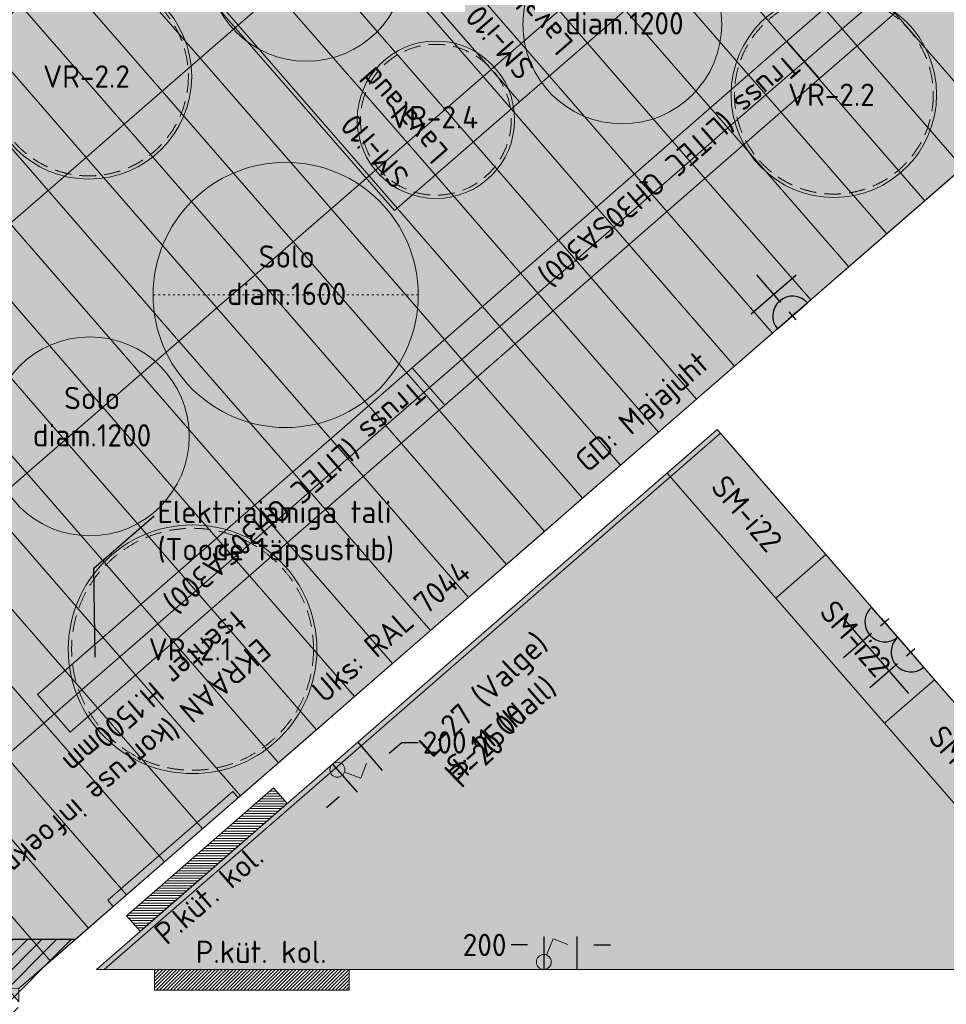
# Model space of a CAD drawing. Header units: millimetres. Extents: x 102382 to 164490, y 45733 to 103316.
# Tile 64 of 183: x 132884 to 138477, y 67309 to 73250. Entities that reach past the tile are written whole.
import ezdxf
from ezdxf import colors
from ezdxf.entities.mleader import LeaderData, LeaderLine
from ezdxf.math import Vec2, Vec3

# ---------------------------------------------------------------- set-up
doc = ezdxf.new("R2010")
doc.units = ezdxf.units.MM
doc.linetypes.add('ACAD_ISO03W100', pattern=[30, 12, -18])
doc.linetypes.add('Hidden 100.00_ 50.00', pattern=[150, 100, -50])
doc.layers.get('0').update_dxf_attribs({"true_color": 0x000000})
for name, color, linetype, true_color in [('_SA-ELEKTER_pistikupesad', 7, 'Continuous', 0x9900cc), ('_SA-KUJA', 1, 'Continuous', 0xff0000), ('_SA-KUJA_hatch', 7, 'Continuous', 0xffd9d9)]:
    doc.layers.add(name, color=color, linetype=linetype, true_color=true_color)
for name, color, linetype, lineweight, true_color in [('_SA-LAGI', 7, 'Continuous', 9, 0x5b5b5b), ('_SA-LAGI_eriosade seadmed', 7, 'Continuous', 5, 0x9900cc), ('_SA-LAGI_hatch', 7, 'Continuous', 5, 0x787878), ('_SA-LAGI_tekst', 7, 'Continuous', 0, 0x7f4f3f), ('_SA-PORAND', 7, 'Continuous', 9, 0x5b5b5b), ('_SA-PORAND_hatch', 254, 'Continuous', 9, 0xbebebe), ('_SA-PORAND_tekst', 7, 'Continuous', 9, 0x5b5b5b), ('_SA-SANTEHN', 7, 'Continuous', 0, 0x4c5f99), ('_SA-SEIN_tekst', 250, 'Continuous', 0, 0x333333), ('_SA-SISUSTUS_kohtkindel', 7, 'Continuous', 15, 0x7f4f3f), ('_SA-SISUSTUS_lahtine', 7, 'Continuous', 18, 0x7f4f3f), ('_SA-SISUSTUS_seadmed', 7, 'Continuous', 13, 0x9900cc), ('_SA-SISUSTUS_tekst', 7, 'Continuous', 0, 0x7f4f3f), ('_SA-UKSED_tekst', 7, 'Continuous', 15, 0x000000), ('_SA-VALGUSTUS', 20, 'Continuous', 13, 0xff3f00), ('_SA-VALGUSTUS_DIM', 240, 'Continuous', 13, 0xff003f), ('_SA-VALGUSTUS_lulitid', 240, 'Continuous', 9, 0xff003f)]:
    doc.layers.add(name, color=color, linetype=linetype, lineweight=lineweight, true_color=true_color)
doc.styles.add('DIN Pro Light-Light', font='txt')
doc.styles.add('DIN Pro Medium-Medium', font='txt')
doc.dimstyles.new('INP_100_DIM', dxfattribs={"dimtxt": 135, "dimasz": 100, "dimexe": 50, "dimexo": 0.5, "dimgap": 20, "dimtad": 0, "dimtih": 1, "dimtoh": 1, "dimdec": 0, "dimzin": 1, "dimdsep": 46, "dimtxsty": 'DIN Pro Light-Light', "dimcen": 2.5, "dimadec": 1, "dimazin": 1, "dimtfac": 1, "dimtdec": 4, "dimtix": 1, "dimtofl": 0, "dimtmove": 1, "dimatfit": 3, "dimfxl": 1, "dimtolj": 1, "dimtzin": 1, "dimarcsym": 0})

# ---------------------------------------------------------------- blocks, each defined once
blk = doc.blocks.new('*D42')
at = {"layer": '_SA-VALGUSTUS_DIM', "color": 0, "lineweight": -2}
for p, q in [((135950, 67667.8), (135850, 67667.8)), ((136050, 67520.7), (136050, 67717.8)), ((136250, 67520.7), (136250, 67717.8)), ((136350, 67667.8), (136450, 67667.8))]:
    blk.add_line(p, q, dxfattribs=at)
at = {"layer": '_SA-VALGUSTUS_DIM', "color": 0}
for points in [[(135950, 67651.1), (135950, 67684.5), (136050, 67667.8)], [(136350, 67684.5), (136350, 67651.1), (136250, 67667.8)]]:
    blk.add_solid(points, dxfattribs=at)
at = {"layer": 'Defpoints', "color": 0}
for p in [(136050, 67667.8), (136050, 67520.2), (136250, 67520.2)]:
    blk.add_point(p, dxfattribs=at)
at = {"layer": '_SA-VALGUSTUS_DIM', "color": 0, "insert": (135690.5, 67667.8), "char_height": 135, "attachment_point": 5, "style": 'DIN Pro Light-Light'}
blk.add_mtext('\\A1;200', dxfattribs=at)
blk = doc.blocks.new('*D43')
at = {"layer": '_SA-VALGUSTUS_DIM', "color": 0, "lineweight": -2}
for p, q in [((134924.4, 68890.2), (135071.9, 68720.4)), ((135114.6, 68823.8), (135190.1, 68889.4)), ((135190.1, 68889.4), (135290.1, 68889.4)), ((134773.4, 68758.9), (134921, 68589.2)), ((134812.7, 68561.3), (134737.2, 68495.7))]:
    blk.add_line(p, q, dxfattribs=at)
at = {"layer": '_SA-VALGUSTUS_DIM', "color": 0}
for points in [[(135103.7, 68836.3), (135125.5, 68811.2), (135039.1, 68758.2)], [(134823.7, 68548.8), (134801.8, 68573.9), (134888.2, 68626.9)]]:
    blk.add_solid(points, dxfattribs=at)
at = {"layer": 'Defpoints', "color": 0}
for p in [(134924.1, 68890.5), (134773.1, 68759.3), (135039.1, 68758.2)]:
    blk.add_point(p, dxfattribs=at)
at = {"layer": '_SA-VALGUSTUS_DIM', "color": 0, "insert": (135449.6, 68889.4), "char_height": 135, "attachment_point": 5, "style": 'DIN Pro Light-Light'}
blk.add_mtext('\\A1;200', dxfattribs=at)
blk = doc.blocks.new('RE-2.4')
at = {"color": 0}
blk.add_circle((0, 409), 475, dxfattribs=at)
at = {"color": 0, "linetype": 'Hidden 100.00_ 50.00', "lineweight": -2}
blk.add_circle((0, 409), 455, dxfattribs=at)
at = {"color": 0, "lineweight": -2, "insert": (-277, 492.1), "char_height": 135, "width": 1385.41, "attachment_point": 1, "style": 'DIN Pro Medium-Medium'}
blk.add_mtext('VR-2.4', dxfattribs=at)
blk = doc.blocks.new('_SA Lyliti(syvistatud) x1')
at = {"linetype": 'ByBlock', "lineweight": -2}
blk.add_hatch(color=0, dxfattribs=at).paths.add_polyline_path([(75, 0), (75, 1.7), (75, 3.3), (74.9, 5), (74.7, 6.7), (74.5, 8.5), (74.3, 10.2), (74.1, 11.9), (73.8, 13.7), (73.4, 15.4), (73, 17.1), (72.6, 18.9), (72.1, 20.6), (71.6, 22.4), (71, 24.1), (70.4, 25.9), (69.8, 27.6), (69, 29.3), (68.3, 31.1), (67.5, 32.8), (66.6, 34.5), (65.7, 36.1), (64.8, 37.8), (63.8, 39.4), (62.8, 41.1), (61.7, 42.7), (60.6, 44.2), (59.4, 45.8), (58.2, 47.3), (57, 48.8), (55.7, 50.2), (54.4, 51.7), (53.1, 53.1), (51.7, 54.4), (50.2, 55.7), (48.8, 57), (47.3, 58.2), (45.8, 59.4), (44.2, 60.6), (42.7, 61.7), (41.1, 62.8), (39.4, 63.8), (37.8, 64.8), (36.1, 65.7), (34.5, 66.6), (32.8, 67.5), (31.1, 68.3), (29.3, 69), (27.6, 69.8), (25.9, 70.4), (24.1, 71), (22.4, 71.6), (20.6, 72.1), (18.9, 72.6), (17.1, 73), (15.4, 73.4), (13.7, 73.8), (11.9, 74.1), (10.2, 74.3), (8.5, 74.5), (6.7, 74.7), (5, 74.9), (3.3, 75), (1.7, 75), (0, 75), (-1.7, 75), (-3.3, 75), (-5, 74.9), (-6.7, 74.7), (-8.5, 74.5), (-10.2, 74.3), (-11.9, 74.1), (-13.7, 73.8), (-15.4, 73.4), (-17.1, 73), (-18.9, 72.6), (-20.6, 72.1), (-22.4, 71.6), (-24.1, 71), (-25.9, 70.4), (-27.6, 69.8), (-29.3, 69), (-31.1, 68.3), (-32.8, 67.5), (-34.5, 66.6), (-36.1, 65.7), (-37.8, 64.8), (-39.4, 63.8), (-41.1, 62.8), (-42.7, 61.7), (-44.2, 60.6), (-45.8, 59.4), (-47.3, 58.2), (-48.8, 57), (-50.2, 55.7), (-51.7, 54.4), (-53.1, 53.1), (-54.4, 51.7), (-55.7, 50.2), (-57, 48.8), (-58.2, 47.3), (-59.4, 45.8), (-60.6, 44.2), (-61.7, 42.7), (-62.8, 41.1), (-63.8, 39.4), (-64.8, 37.8), (-65.7, 36.1), (-66.6, 34.5), (-67.5, 32.8), (-68.3, 31.1), (-69, 29.3), (-69.8, 27.6), (-70.4, 25.9), (-71, 24.1), (-71.6, 22.4), (-72.1, 20.6), (-72.6, 18.9), (-73, 17.1), (-73.4, 15.4), (-73.8, 13.7), (-74.1, 11.9), (-74.3, 10.2), (-74.5, 8.5), (-74.7, 6.7), (-74.9, 5), (-75, 3.3), (-75, 1.7), (-75, 0), (-75, -1.7), (-75, -3.3), (-74.9, -5), (-74.7, -6.7), (-74.5, -8.5), (-74.3, -10.2), (-74.1, -11.9), (-73.8, -13.7), (-73.4, -15.4), (-73, -17.1), (-72.6, -18.9), (-72.1, -20.6), (-71.6, -22.4), (-71, -24.1), (-70.4, -25.9), (-69.8, -27.6), (-69, -29.3), (-68.3, -31.1), (-67.5, -32.8), (-66.6, -34.5), (-65.7, -36.1), (-64.8, -37.8), (-63.8, -39.4), (-62.8, -41.1), (-61.7, -42.7), (-60.6, -44.2), (-59.4, -45.8), (-58.2, -47.3), (-57, -48.8), (-55.7, -50.2), (-54.4, -51.7), (-53.1, -53.1), (-51.7, -54.4), (-50.2, -55.7), (-48.8, -57), (-47.3, -58.2), (-45.8, -59.4), (-44.2, -60.6), (-42.7, -61.7), (-41.1, -62.8), (-39.4, -63.8), (-37.8, -64.8), (-36.1, -65.7), (-34.5, -66.6), (-32.8, -67.5), (-31.1, -68.3), (-29.3, -69), (-27.6, -69.8), (-25.9, -70.4), (-24.1, -71), (-22.4, -71.6), (-20.6, -72.1), (-18.9, -72.6), (-17.1, -73), (-15.4, -73.4), (-13.7, -73.8), (-11.9, -74.1), (-10.2, -74.3), (-8.5, -74.5), (-6.7, -74.7), (-5, -74.9), (-3.3, -75), (-1.7, -75), (0, -75), (1.7, -75), (3.3, -75), (5, -74.9), (6.7, -74.7), (8.5, -74.5), (10.2, -74.3), (11.9, -74.1), (13.7, -73.8), (15.4, -73.4), (17.1, -73), (18.9, -72.6), (20.6, -72.1), (22.4, -71.6), (24.1, -71), (25.9, -70.4), (27.6, -69.8), (29.3, -69), (31.1, -68.3), (32.8, -67.5), (34.5, -66.6), (36.1, -65.7), (37.8, -64.8), (39.4, -63.8), (41.1, -62.8), (42.7, -61.7), (44.2, -60.6), (45.8, -59.4), (47.3, -58.2), (48.8, -57), (50.2, -55.7), (51.7, -54.4), (53.1, -53.1), (54.4, -51.7), (55.7, -50.2), (57, -48.8), (58.2, -47.3), (59.4, -45.8), (60.6, -44.2), (61.7, -42.7), (62.8, -41.1), (63.8, -39.4), (64.8, -37.8), (65.7, -36.1), (66.6, -34.5), (67.5, -32.8), (68.3, -31.1), (69, -29.3), (69.8, -27.6), (70.4, -25.9), (71, -24.1), (71.6, -22.4), (72.1, -20.6), (72.6, -18.9), (73, -17.1), (73.4, -15.4), (73.8, -13.7), (74.1, -11.9), (74.3, -10.2), (74.5, -8.5), (74.7, -6.7), (74.9, -5), (75, -3.3), (75, -1.7)], flags=0)
at = {"color": 0, "linetype": 'ByBlock', "lineweight": -2}
for p, q in [((-81.1, 235.7), (-232.6, 187.2)), ((-24.4, 70.9), (-81.1, 235.7))]:
    blk.add_line(p, q, dxfattribs=at)
blk.add_circle((0, 0), 75, dxfattribs=at)
blk = doc.blocks.new('_SA pistik(syvistatud) x1')
at = {"linetype": 'ByBlock', "lineweight": -2}
blk.add_hatch(color=0, dxfattribs=at).paths.add_polyline_path([(-80.2, 0), (80, 0), (80, 1.8), (79.9, 3.5), (79.8, 5.3), (79.6, 7.1), (79.4, 9), (79.2, 10.8), (78.9, 12.6), (78.5, 14.5), (78.1, 16.3), (77.7, 18.2), (77.2, 20), (76.7, 21.9), (76.1, 23.7), (75.5, 25.5), (74.8, 27.4), (74.1, 29.2), (73.3, 31), (72.5, 32.8), (71.7, 34.6), (70.7, 36.4), (69.8, 38.2), (68.8, 39.9), (67.7, 41.7), (66.6, 43.4), (65.5, 45), (64.3, 46.7), (63, 48.3), (61.7, 49.9), (60.4, 51.5), (59.1, 53), (57.6, 54.5), (56.2, 56), (54.7, 57.4), (53.2, 58.8), (51.7, 60.1), (50.1, 61.4), (48.5, 62.7), (46.8, 63.9), (45.1, 65.1), (43.4, 66.2), (41.7, 67.3), (40, 68.3), (38.2, 69.3), (36.5, 70.3), (34.7, 71.2), (32.8, 72), (31, 72.8), (29.2, 73.5), (27.4, 74.2), (25.5, 74.9), (23.7, 75.5), (21.8, 76), (19.9, 76.5), (18.1, 77), (16.2, 77.4), (14.4, 77.8), (12.5, 78.1), (10.7, 78.4), (8.9, 78.6), (7.1, 78.8), (5.3, 78.9), (3.5, 79), (1.7, 79.1), (-0.1, 79.1), (-1.9, 79.1), (-3.6, 79), (-5.4, 78.9), (-7.2, 78.8), (-9.1, 78.6), (-10.9, 78.4), (-12.7, 78.1), (-14.6, 77.8), (-16.4, 77.4), (-18.3, 77), (-20.1, 76.5), (-22, 76), (-23.8, 75.5), (-25.7, 74.9), (-27.5, 74.2), (-29.4, 73.5), (-31.2, 72.8), (-33, 72), (-34.8, 71.2), (-36.6, 70.3), (-38.4, 69.3), (-40.2, 68.3), (-41.9, 67.3), (-43.6, 66.2), (-45.3, 65.1), (-47, 63.9), (-48.6, 62.7), (-50.3, 61.4), (-51.8, 60.1), (-53.4, 58.8), (-54.9, 57.4), (-56.4, 56), (-57.8, 54.5), (-59.2, 53), (-60.6, 51.5), (-61.9, 49.9), (-63.2, 48.3), (-64.4, 46.7), (-65.6, 45), (-66.8, 43.4), (-67.9, 41.7), (-69, 39.9), (-70, 38.2), (-70.9, 36.4), (-71.8, 34.6), (-72.7, 32.8), (-73.5, 31), (-74.3, 29.2), (-75, 27.4), (-75.7, 25.5), (-76.3, 23.7), (-76.9, 21.9), (-77.4, 20), (-77.9, 18.2), (-78.3, 16.3), (-78.7, 14.5), (-79.1, 12.6), (-79.4, 10.8), (-79.6, 9), (-79.8, 7.1), (-80, 5.3), (-80.1, 3.5), (-80.2, 1.8)], flags=0)
at = {"color": 0, "linetype": 'ByBlock', "lineweight": -2}
for p, q in [((0, 70.7), (0, 218.6)), ((-120, 114.6), (120, 114.6)), ((0, 22), (0, -22)), ((22, 0), (-22, 0))]:
    blk.add_line(p, q, dxfattribs=at)
blk.add_lwpolyline([(-80.2, 0), (80, 0, 0.986995)], format="xyb", close=True, dxfattribs=at)
blk = doc.blocks.new('VR-2.2')
at = {"color": 0, "lineweight": -2}
blk.add_circle((0, 0), 620, dxfattribs=at)
at = {"color": 0, "linetype": 'Hidden 100.00_ 50.00', "lineweight": -2}
blk.add_circle((0, 0), 600, dxfattribs=at)
at = {"color": 0, "lineweight": -2, "insert": (-277, 67.1), "char_height": 135, "width": 1378.033, "attachment_point": 1, "style": 'DIN Pro Medium-Medium'}
blk.add_mtext('VR-2.2', dxfattribs=at)
blk = doc.blocks.new('SM-i22')
at = {"color": 0}
blk.add_lwpolyline([(-500, 0), (-500, -400), (500, -400), (500, 0)], close=True, dxfattribs=at)
at = {"color": 0, "linetype": 'ByBlock', "lineweight": -2, "insert": (0, -130.4), "char_height": 135, "width": 1440.951, "attachment_point": 2, "style": 'DIN Pro Medium-Medium'}
blk.add_mtext('SM-i22', dxfattribs=at)
blk = doc.blocks.new('Ecophon Solo diam.1200')
blk.add_circle((0, 0), 600)
at = {"layer": '_SA-LAGI_tekst', "insert": (13.3, 298.9), "char_height": 135, "width": 1947.016, "attachment_point": 2, "rotation": 359.96303, "style": 'DIN Pro Light-Light'}
blk.add_mtext('{\\fDIN Pro;Solo }\\P{\\fDIN Pro;diam.1200}\\P', dxfattribs=at)
blk = doc.blocks.new('Ecophon Solo diam.1600')
at = {"linetype": 'ACAD_ISO03W100', "lineweight": 0}
blk.add_line((-800, 0), (800, 0), dxfattribs=at)
blk.add_circle((0, 0), 800)
at = {"layer": '_SA-LAGI_tekst', "insert": (6.3, 298.9), "char_height": 135, "width": 1947.016, "attachment_point": 2, "rotation": 359.96303, "style": 'DIN Pro Light-Light'}
blk.add_mtext('{\\fDIN Pro;Solo }\\P{\\fDIN Pro;diam.1600}\\P\\P', dxfattribs=at)
blk = doc.blocks.new('VR-2.1')
at = {"color": 0, "linetype": 'ByBlock', "lineweight": -2}
blk.add_circle((0, 0), 750, dxfattribs=at)
at = {"color": 0, "linetype": 'Hidden 100.00_ 50.00', "lineweight": -2}
blk.add_circle((0, 0), 730, dxfattribs=at)
at = {"color": 0, "linetype": 'ByBlock', "lineweight": -2, "insert": (-265.2, 67.1), "char_height": 135, "width": 1330.82, "attachment_point": 1, "style": 'DIN Pro Medium-Medium'}
blk.add_mtext('VR-2.1', dxfattribs=at)
blk = doc.blocks.new('SM-i10')
at = {"layer": '_SA-SISUSTUS_kohtkindel'}
blk.add_lwpolyline([(-1000, 0), (-1000, -1000), (1000, -1000), (1000, 0)], close=True, dxfattribs=at)
at = {"color": 0, "linetype": 'ByBlock', "lineweight": -2, "insert": (-651.7, -79), "char_height": 135, "width": 1438, "attachment_point": 2, "style": 'DIN Pro Medium-Medium'}
blk.add_mtext('SM-i10', dxfattribs=at)

msp = doc.modelspace()

# ---------------------------------------------------------------- hatches: boundary and pattern name
at = {"layer": '_SA-KUJA_hatch'}
h = msp.add_hatch(dxfattribs=at)
h.set_pattern_fill('Hatch1', color=256, scale=500, angle=45, style=0, pattern_type=2)
h.set_pattern_definition([(45, (0, 0), (-44.194174, 44.194174), [])])
h.paths.add_polyline_path([(122910.2, 66704.9), (122910.2, 67140), (123110, 67140), (123110, 67560), (122910.5, 67560), (122910.7, 67704.9), (133264.7, 67699.8), (132874, 67360.2), (132880, 66704.9), (131050, 66700.9), (131050, 45759.7), (129850, 45759.7), (129850, 66701.5)], flags=0)
at = {"layer": '_SA-LAGI_hatch', "true_color": 0xe18888}
h = msp.add_hatch(dxfattribs=at)
h.set_pattern_fill('Plus', color=11, scale=40, style=0, pattern_type=2)
h.set_pattern_definition([(0, (-5, 0), (0, 40), [10, -30]), (90, (0, -5), (-40, 2e-15), [10, -30])])
h.paths.add_polyline_path([(133393.4, 67520.2), (139290, 67520.2), (139290, 68251.9), (137114.3, 70754.8)], flags=0)
at = {"layer": '_SA-PORAND_hatch', "true_color": 0xfafafa}
for points in [[(134432.6, 73416.7), (133642.7, 74325.4), (133413.2, 74126), (134203.1, 73217.3)], [(133973.7, 73017.8), (133183.8, 73926.5), (132954.4, 73727.1), (133744.3, 72818.4)], [(135681.3, 72906.9), (134891.4, 73815.6), (134662, 73616.2), (135451.9, 72707.5)], [(133744.3, 72818.4), (132954.4, 73727.1), (132724.9, 73527.6), (133514.8, 72619)], [(137388.9, 72796), (136599, 73704.7), (136369.6, 73505.3), (137159.5, 72596.6)], [(135222.4, 72508.1), (134432.6, 73416.7), (134203.1, 73217.3), (134993, 72308.6)], [(138805.7, 72556.3), (138077.2, 73394.4), (137847.8, 73194.9), (138576.3, 72356.9)], [(136930.1, 72397.1), (136140.2, 73305.8), (135910.7, 73106.4), (136700.6, 72197.7)], [(136471.2, 71998.3), (135681.3, 72906.9), (135451.9, 72707.5), (136241.8, 71798.8)], [(134534.2, 71909.7), (133744.3, 72818.4), (133514.8, 72619), (134304.7, 71710.3)], [(138117.4, 71958), (137388.9, 72796), (137159.5, 72596.6), (137888, 71758.5)], [(136241.8, 71798.8), (135451.9, 72707.5), (135222.4, 72508.1), (136012.3, 71599.4)], [(134304.7, 71710.3), (133514.8, 72619), (133285.4, 72419.5), (134075.3, 71510.8)], [(137658.6, 71559.1), (136930.1, 72397.1), (136700.6, 72197.7), (137429.1, 71359.7)], [(133616.4, 71112), (132826.5, 72020.6), (132597.1, 71821.2), (133387, 70912.5)], [(137199.7, 71160.2), (136471.2, 71998.3), (136241.8, 71798.8), (136970.3, 70960.8)], [(135324, 71001.1), (134534.2, 71909.7), (134304.7, 71710.3), (135094.6, 70801.6)], [(133387, 70912.5), (132597.1, 71821.2), (132367.7, 71621.7), (133157.6, 70713.1)], [(136970.3, 70960.8), (136241.8, 71798.8), (136012.3, 71599.4), (136740.8, 70761.3)], [(133157.6, 70713.1), (132367.7, 71621.7), (132138.2, 71422.3), (132928.1, 70513.6)], [(132928.1, 70513.6), (132138.2, 71422.3), (131908.8, 71222.9), (132698.7, 70314.2)], [(136511.4, 70561.9), (135782.9, 71399.9), (135553.5, 71200.5), (136282, 70362.5)], [(136282, 70362.5), (135553.5, 71200.5), (135324, 71001.1), (136052.5, 70163)], [(134406.3, 70203.3), (133616.4, 71112), (133387, 70912.5), (134176.9, 70003.8)], [(136052.5, 70163), (135324, 71001.1), (135094.6, 70801.6), (135823.1, 69963.6)], [(135823.1, 69963.6), (135094.6, 70801.6), (134865.2, 70602.2), (135593.7, 69764.1)], [(135593.7, 69764.1), (134865.2, 70602.2), (134635.8, 70402.7), (135364.3, 69564.7)], [(135364.3, 69564.7), (134635.8, 70402.7), (134406.3, 70203.3), (135134.8, 69365.2)], [(135134.8, 69365.2), (134406.3, 70203.3), (134176.9, 70003.8), (134905.4, 69165.8)], [(133259.2, 69206.1), (132469.3, 70114.7), (132239.8, 69915.3), (133029.7, 69006.6)], [(134905.4, 69165.8), (134176.9, 70003.8), (133947.5, 69804.4), (134676, 68966.4)], [(134676, 68966.4), (133947.5, 69804.4), (133718, 69605), (134446.5, 68766.9)], [(134446.5, 68766.9), (133718, 69605), (133488.6, 69405.5), (134217.1, 68567.5)], [(134217.1, 68567.5), (133488.6, 69405.5), (133259.2, 69206.1), (133987.7, 68368)], [(133987.7, 68368), (133259.2, 69206.1), (133029.7, 69006.6), (133758.2, 68168.6)], [(133069.9, 67570.3), (132341.4, 68408.3), (132112, 68208.9), (132880, 67325.4), (132880, 67405.2)]]:
    msp.add_hatch(color=7, dxfattribs=at).paths.add_polyline_path(points, flags=0)
at = {"layer": '_SA-PORAND_hatch', "true_color": 0xebebeb}
for points in [[(138077.2, 73394.4), (137287.3, 74303), (137057.9, 74103.6), (137847.8, 73194.9)], [(136140.2, 73305.8), (135350.3, 74214.5), (135120.8, 74015), (135910.7, 73106.4)], [(134203.1, 73217.3), (133413.2, 74126), (133183.8, 73926.5), (133973.7, 73017.8)], [(137847.8, 73194.9), (137057.9, 74103.6), (136828.5, 73904.1), (137618.4, 72995.5)], [(135910.7, 73106.4), (135120.8, 74015), (134891.4, 73815.6), (135681.3, 72906.9)], [(135451.9, 72707.5), (134662, 73616.2), (134432.6, 73416.7), (135222.4, 72508.1)], [(133514.8, 72619), (132724.9, 73527.6), (132495.5, 73328.2), (133285.4, 72419.5)], [(133285.4, 72419.5), (132495.5, 73328.2), (132266.1, 73128.7), (133056, 72220.1)], [(138576.3, 72356.9), (137847.8, 73194.9), (137618.4, 72995.5), (138346.9, 72157.4)], [(133056, 72220.1), (132266.1, 73128.7), (132036.6, 72929.3), (132826.5, 72020.6)], [(137888, 71758.5), (137159.5, 72596.6), (136930.1, 72397.1), (137658.6, 71559.1)], [(136012.3, 71599.4), (135222.4, 72508.1), (134993, 72308.6), (135782.9, 71399.9)], [(134075.3, 71510.8), (133285.4, 72419.5), (133056, 72220.1), (133845.9, 71311.4)], [(133845.9, 71311.4), (133056, 72220.1), (132826.5, 72020.6), (133616.4, 71112)], [(137429.1, 71359.7), (136700.6, 72197.7), (136471.2, 71998.3), (137199.7, 71160.2)], [(135553.5, 71200.5), (134763.6, 72109.2), (134534.2, 71909.7), (135324, 71001.1)], [(135094.6, 70801.6), (134304.7, 71710.3), (134075.3, 71510.8), (134865.2, 70602.2)], [(134865.2, 70602.2), (134075.3, 71510.8), (133845.9, 71311.4), (134635.8, 70402.7)], [(133947.5, 69804.4), (133157.6, 70713.1), (132928.1, 70513.6), (133718, 69605)], [(133758.2, 68168.6), (133029.7, 69006.6), (132800.3, 68807.2), (133528.8, 67969.2)], [(133299.4, 67769.7), (132570.9, 68607.8), (132341.4, 68408.3), (133069.9, 67570.3)]]:
    msp.add_hatch(color=7, dxfattribs=at).paths.add_polyline_path(points, flags=0)
at = {"layer": '_SA-PORAND_hatch', "true_color": 0xdcdcdc}
for points in [[(137618.4, 72995.5), (136828.5, 73904.1), (136599, 73704.7), (137388.9, 72796)], [(138868.6, 72487), (139096.6, 72685.1), (138306.7, 73593.8), (138077.2, 73394.4), (138805.7, 72556.3), (138807.2, 72557.6)], [(137159.5, 72596.6), (136369.6, 73505.3), (136140.2, 73305.8), (136930.1, 72397.1)], [(134993, 72308.6), (134203.1, 73217.3), (133973.7, 73017.8), (134763.6, 72109.2)], [(136700.6, 72197.7), (135910.7, 73106.4), (135681.3, 72906.9), (136471.2, 71998.3)], [(134763.6, 72109.2), (133973.7, 73017.8), (133744.3, 72818.4), (134534.2, 71909.7)], [(138346.9, 72157.4), (137618.4, 72995.5), (137388.9, 72796), (138117.4, 71958)], [(135782.9, 71399.9), (134993, 72308.6), (134763.6, 72109.2), (135553.5, 71200.5)], [(136740.8, 70761.3), (136012.3, 71599.4), (135782.9, 71399.9), (136511.4, 70561.9)], [(134635.8, 70402.7), (133845.9, 71311.4), (133616.4, 71112), (134406.3, 70203.3)], [(134176.9, 70003.8), (133387, 70912.5), (133157.6, 70713.1), (133947.5, 69804.4)], [(133718, 69605), (132928.1, 70513.6), (132698.7, 70314.2), (133488.6, 69405.5)], [(133488.6, 69405.5), (132698.7, 70314.2), (132469.3, 70114.7), (133259.2, 69206.1)], [(133029.7, 69006.6), (132239.8, 69915.3), (132010.4, 69715.9), (132800.3, 68807.2)], [(133528.8, 67969.2), (132800.3, 68807.2), (132570.9, 68607.8), (133299.4, 67769.7)]]:
    msp.add_hatch(color=254, dxfattribs=at).paths.add_polyline_path(points, flags=0)
at = {"layer": '_SA-PORAND_hatch', "true_color": 0xf1f1e1}
msp.add_hatch(color=7, dxfattribs=at).paths.add_polyline_path([(133347.6, 67520.2), (139290, 67520.2), (139290, 68251.9), (137094.7, 70777.4)], flags=0)
at = {"layer": '_SA-SANTEHN'}
h = msp.add_hatch(dxfattribs=at)
h.set_pattern_fill('Hatch1', color=256, scale=120, style=0, pattern_type=2)
h.set_pattern_definition([(3e-15, (1e-14, 0), (-8e-16, 15), [])])
h.paths.add_polyline_path([(133529.8, 67844.1), (133611.8, 67749.8), (134498.6, 68520.7), (134416.6, 68615)], flags=0)
h = msp.add_hatch(dxfattribs=at)
h.set_pattern_fill('Hatch1', color=256, scale=120, angle=45, style=0, pattern_type=2)
h.set_pattern_definition([(45, (-1e-22, 0), (-10.6066017, 10.6066017), [])])
h.paths.add_polyline_path([(134872.6, 67395.2), (134872.6, 67520.2), (133697.6, 67520.2), (133697.6, 67395.2)], flags=0)

# ---------------------------------------------------------------- linework, layer by layer
at = {"layer": '_SA-KUJA', "color": 1, "true_color": 0xff0000}
msp.add_line((133219, 67699.8), (122910.7, 67704.9), dxfattribs=at)
at = {"layer": '_SA-LAGI'}
for points in [[(141129.7, 69886), (147552.3, 75469), (138360.9, 86042.5), (134155.4, 82386.8), (132007.2, 80532.6), (122900, 72615.8), (122910, 67510), (123110, 67510), (123110, 67400), (127185, 67402.2), (127185, 67510), (127605, 67510), (127605.4, 67402.4), (132880, 67405.2), (138807.2, 72557.6), (138879.4, 72474.6), (138971.3, 72369)], [(133393.4, 67520.2), (137114.3, 70754.8), (139290, 68251.9), (139290, 67520.2)]]:
    msp.add_lwpolyline(points, close=True, dxfattribs=at)
at = {"layer": '_SA-LAGI_eriosade seadmed'}
for points in [[(137514.9, 73120.9), (137711.8, 72894.6), (138164.5, 73288.3), (137770.8, 73741), (137544.4, 73544.1), (137741.3, 73317.8)], [(137514.9, 73120.9), (137711.8, 72894.6), (135450.3, 70923.4), (135253.3, 71149.7)], [(135253.3, 71149.7), (135450.3, 70923.4), (133188.7, 68952.3), (132991.8, 69178.6)]]:
    msp.add_lwpolyline(points, close=True, dxfattribs=at)
at = {"layer": '_SA-PORAND'}
for points in [[(141129.7, 69886), (147552.3, 75469), (138360.9, 86042.5), (134557.1, 82736), (134347.2, 82977.5), (133123.3, 81901), (133333.3, 81659.5), (133091.6, 81449.7), (132881.8, 81691.1), (122910, 73035.2), (122910, 67510), (123110, 67510), (123111.2, 67400), (127234.9, 67400.9), (127234.9, 67508.8), (127654.9, 67508.8), (127655.3, 67401.2), (132880, 67405.2), (138807.2, 72557.6)], [(134432.6, 73416.7), (133642.7, 74325.4), (133413.2, 74126), (134203.1, 73217.3)], [(138077.2, 73394.4), (137287.3, 74303), (137057.9, 74103.6), (137847.8, 73194.9)], [(136140.2, 73305.8), (135350.3, 74214.5), (135120.8, 74015), (135910.7, 73106.4)], [(134203.1, 73217.3), (133413.2, 74126), (133183.8, 73926.5), (133973.7, 73017.8)], [(137847.8, 73194.9), (137057.9, 74103.6), (136828.5, 73904.1), (137618.4, 72995.5)], [(135910.7, 73106.4), (135120.8, 74015), (134891.4, 73815.6), (135681.3, 72906.9)], [(133973.7, 73017.8), (133183.8, 73926.5), (132954.4, 73727.1), (133744.3, 72818.4)], [(137618.4, 72995.5), (136828.5, 73904.1), (136599, 73704.7), (137388.9, 72796)], [(135681.3, 72906.9), (134891.4, 73815.6), (134662, 73616.2), (135451.9, 72707.5)], [(133744.3, 72818.4), (132954.4, 73727.1), (132724.9, 73527.6), (133514.8, 72619)], [(137388.9, 72796), (136599, 73704.7), (136369.6, 73505.3), (137159.5, 72596.6)], [(135451.9, 72707.5), (134662, 73616.2), (134432.6, 73416.7), (135222.4, 72508.1)], [(138868.6, 72487), (139096.6, 72685.1), (138306.7, 73593.8), (138077.2, 73394.4), (138805.7, 72556.3), (138807.2, 72557.6)], [(133514.8, 72619), (132724.9, 73527.6), (132495.5, 73328.2), (133285.4, 72419.5)], [(137159.5, 72596.6), (136369.6, 73505.3), (136140.2, 73305.8), (136930.1, 72397.1)], [(135222.4, 72508.1), (134432.6, 73416.7), (134203.1, 73217.3), (134993, 72308.6)], [(138805.7, 72556.3), (138077.2, 73394.4), (137847.8, 73194.9), (138576.3, 72356.9)], [(133285.4, 72419.5), (132495.5, 73328.2), (132266.1, 73128.7), (133056, 72220.1)], [(136930.1, 72397.1), (136140.2, 73305.8), (135910.7, 73106.4), (136700.6, 72197.7)], [(134993, 72308.6), (134203.1, 73217.3), (133973.7, 73017.8), (134763.6, 72109.2)], [(138576.3, 72356.9), (137847.8, 73194.9), (137618.4, 72995.5), (138346.9, 72157.4)], [(133056, 72220.1), (132266.1, 73128.7), (132036.6, 72929.3), (132826.5, 72020.6)], [(136700.6, 72197.7), (135910.7, 73106.4), (135681.3, 72906.9), (136471.2, 71998.3)], [(134763.6, 72109.2), (133973.7, 73017.8), (133744.3, 72818.4), (134534.2, 71909.7)], [(138346.9, 72157.4), (137618.4, 72995.5), (137388.9, 72796), (138117.4, 71958)], [(136471.2, 71998.3), (135681.3, 72906.9), (135451.9, 72707.5), (136241.8, 71798.8)], [(134534.2, 71909.7), (133744.3, 72818.4), (133514.8, 72619), (134304.7, 71710.3)], [(138117.4, 71958), (137388.9, 72796), (137159.5, 72596.6), (137888, 71758.5)], [(136241.8, 71798.8), (135451.9, 72707.5), (135222.4, 72508.1), (136012.3, 71599.4)], [(134304.7, 71710.3), (133514.8, 72619), (133285.4, 72419.5), (134075.3, 71510.8)], [(137888, 71758.5), (137159.5, 72596.6), (136930.1, 72397.1), (137658.6, 71559.1)], [(136012.3, 71599.4), (135222.4, 72508.1), (134993, 72308.6), (135782.9, 71399.9)], [(134075.3, 71510.8), (133285.4, 72419.5), (133056, 72220.1), (133845.9, 71311.4)], [(137658.6, 71559.1), (136930.1, 72397.1), (136700.6, 72197.7), (137429.1, 71359.7)], [(135782.9, 71399.9), (134993, 72308.6), (134763.6, 72109.2), (135553.5, 71200.5)], [(133845.9, 71311.4), (133056, 72220.1), (132826.5, 72020.6), (133616.4, 71112)], [(137429.1, 71359.7), (136700.6, 72197.7), (136471.2, 71998.3), (137199.7, 71160.2)], [(135553.5, 71200.5), (134763.6, 72109.2), (134534.2, 71909.7), (135324, 71001.1)], [(133616.4, 71112), (132826.5, 72020.6), (132597.1, 71821.2), (133387, 70912.5)], [(137199.7, 71160.2), (136471.2, 71998.3), (136241.8, 71798.8), (136970.3, 70960.8)], [(135324, 71001.1), (134534.2, 71909.7), (134304.7, 71710.3), (135094.6, 70801.6)], [(133387, 70912.5), (132597.1, 71821.2), (132367.7, 71621.7), (133157.6, 70713.1)], [(136970.3, 70960.8), (136241.8, 71798.8), (136012.3, 71599.4), (136740.8, 70761.3)], [(135094.6, 70801.6), (134304.7, 71710.3), (134075.3, 71510.8), (134865.2, 70602.2)], [(133157.6, 70713.1), (132367.7, 71621.7), (132138.2, 71422.3), (132928.1, 70513.6)], [(136740.8, 70761.3), (136012.3, 71599.4), (135782.9, 71399.9), (136511.4, 70561.9)], [(134865.2, 70602.2), (134075.3, 71510.8), (133845.9, 71311.4), (134635.8, 70402.7)], [(132928.1, 70513.6), (132138.2, 71422.3), (131908.8, 71222.9), (132698.7, 70314.2)], [(136511.4, 70561.9), (135782.9, 71399.9), (135553.5, 71200.5), (136282, 70362.5)], [(134635.8, 70402.7), (133845.9, 71311.4), (133616.4, 71112), (134406.3, 70203.3)], [(136282, 70362.5), (135553.5, 71200.5), (135324, 71001.1), (136052.5, 70163)], [(134406.3, 70203.3), (133616.4, 71112), (133387, 70912.5), (134176.9, 70003.8)], [(136052.5, 70163), (135324, 71001.1), (135094.6, 70801.6), (135823.1, 69963.6)], [(134176.9, 70003.8), (133387, 70912.5), (133157.6, 70713.1), (133947.5, 69804.4)], [(133347.6, 67520.2), (139290, 67520.2), (139290, 68251.9), (137094.7, 70777.4)], [(135823.1, 69963.6), (135094.6, 70801.6), (134865.2, 70602.2), (135593.7, 69764.1)], [(133947.5, 69804.4), (133157.6, 70713.1), (132928.1, 70513.6), (133718, 69605)], [(135593.7, 69764.1), (134865.2, 70602.2), (134635.8, 70402.7), (135364.3, 69564.7)], [(133718, 69605), (132928.1, 70513.6), (132698.7, 70314.2), (133488.6, 69405.5)], [(135364.3, 69564.7), (134635.8, 70402.7), (134406.3, 70203.3), (135134.8, 69365.2)], [(133488.6, 69405.5), (132698.7, 70314.2), (132469.3, 70114.7), (133259.2, 69206.1)], [(135134.8, 69365.2), (134406.3, 70203.3), (134176.9, 70003.8), (134905.4, 69165.8)], [(133259.2, 69206.1), (132469.3, 70114.7), (132239.8, 69915.3), (133029.7, 69006.6)], [(134905.4, 69165.8), (134176.9, 70003.8), (133947.5, 69804.4), (134676, 68966.4)], [(133029.7, 69006.6), (132239.8, 69915.3), (132010.4, 69715.9), (132800.3, 68807.2)], [(134676, 68966.4), (133947.5, 69804.4), (133718, 69605), (134446.5, 68766.9)], [(134446.5, 68766.9), (133718, 69605), (133488.6, 69405.5), (134217.1, 68567.5)], [(134217.1, 68567.5), (133488.6, 69405.5), (133259.2, 69206.1), (133987.7, 68368)], [(133987.7, 68368), (133259.2, 69206.1), (133029.7, 69006.6), (133758.2, 68168.6)], [(133758.2, 68168.6), (133029.7, 69006.6), (132800.3, 68807.2), (133528.8, 67969.2)], [(133528.8, 67969.2), (132800.3, 68807.2), (132570.9, 68607.8), (133299.4, 67769.7)], [(133299.4, 67769.7), (132570.9, 68607.8), (132341.4, 68408.3), (133069.9, 67570.3)], [(133069.9, 67570.3), (132341.4, 68408.3), (132112, 68208.9), (132880, 67325.4), (132880, 67405.2)]]:
    msp.add_lwpolyline(points, close=True, dxfattribs=at)
at = {"layer": '_SA-SANTEHN'}
for points in [[(133529.8, 67844.1), (133611.8, 67749.8), (134498.6, 68520.7), (134416.6, 68615)], [(134872.6, 67395.2), (134872.6, 67520.2), (133697.6, 67520.2), (133697.6, 67395.2)]]:
    msp.add_lwpolyline(points, close=True, dxfattribs=at)
at = {"layer": '_SA-SISUSTUS_seadmed'}
msp.add_lwpolyline([(134170.6, 68593.3), (133415.9, 67937.3), (133448.7, 67899.6), (134203.4, 68555.6)], close=True, dxfattribs=at)

# ---------------------------------------------------------------- block references
at = {"layer": '_SA-ELEKTER_pistikupesad', "xscale": 1.499999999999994, "yscale": 1.499999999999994, "zscale": 1.5}
for p, rotation in [((137548.2, 71463.2), 41.00000477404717), ((138104.9, 69615.3), 131.0000047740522), ((138262.6, 69433.9), 131.0000047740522)]:
    msp.add_blockref('_SA pistik(syvistatud) x1', p, dxfattribs=dict(at, rotation=rotation))
at = {"layer": '_SA-LAGI'}
for name, p in [('Ecophon Solo diam.1200', (134615.1, 73599.2)), ('Ecophon Solo diam.1200', (136521.4, 73221.8)), ('Ecophon Solo diam.1600', (134489.8, 71589.5)), ('Ecophon Solo diam.1200', (133308, 70736))]:
    msp.add_blockref(name, p, dxfattribs=at)
at = {"layer": '_SA-SISUSTUS_kohtkindel', "rotation": 130.9999997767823}
for p in [(135244.4, 73508.7), (134489.7, 72852.6)]:
    msp.add_blockref('SM-i10', p, dxfattribs=at)
at = {"layer": '_SA-SISUSTUS_lahtine', "rotation": 311.0000000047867}
for p in [(137422.7, 70400), (138078.7, 69645.3), (138734.8, 68890.6)]:
    msp.add_blockref('SM-i22', p, dxfattribs=at)
at = {"layer": '_SA-VALGUSTUS'}
for name, p in [('VR-2.2', (133302.5, 72907.7, -5)), ('VR-2.2', (137798.5, 72797.7, -5)), ('RE-2.4', (135396.3, 72237.2)), ('VR-2.1', (133927.9, 69451.4, 4))]:
    msp.add_blockref(name, p, dxfattribs=at)
at = {"layer": '_SA-VALGUSTUS_lulitid', "zscale": 0.6000000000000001}
for p, xscale, yscale, rotation in [((134802, 68724.8), 0.6, 0.6, 231.3581004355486), ((136047.8, 67565.1), -0.6000000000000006, 0.6000000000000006, 357.1854321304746)]:
    msp.add_blockref('_SA Lyliti(syvistatud) x1', p, dxfattribs=dict(at, xscale=xscale, yscale=yscale, rotation=rotation))

# ---------------------------------------------------------------- texts
at = {"layer": '_SA-LAGI_eriosade seadmed', "char_height": 135, "width": 4505.902, "attachment_point": 1, "rotation": 221.03932, "style": 'DIN Pro Light-Light'}
for insert in [(137608.7, 72950.9), (135347.1, 70979.8)]:
    msp.add_mtext('Truss (LITEC QH30SA300)', dxfattribs=dict(at, insert=insert))
at = {"layer": '_SA-LAGI_tekst', "insert": (135280.3, 68888.1), "char_height": 135, "width": 2289.836, "attachment_point": 1, "rotation": 43.73006, "style": 'DIN Pro Medium-Medium'}
msp.add_mtext('{\\fDIN Pro;L-27 (Valge)}\\P{\\fDIN Pro;H: 2500}\\P', dxfattribs=at)
at = {"layer": '_SA-PORAND_tekst', "insert": (135458, 68705.1), "char_height": 135, "width": 1047.541, "attachment_point": 1, "rotation": 43.37531, "style": 'DIN Pro Medium-Medium'}
msp.add_mtext('P-20', dxfattribs=at)
at = {"layer": '_SA-SANTEHN', "insert": (133683.2, 67763.3), "char_height": 135, "width": 1960.82, "attachment_point": 1, "rotation": 41, "style": 'DIN Pro Medium-Medium'}
msp.add_mtext('P.küt. kol.', dxfattribs=at)
at = {"layer": '_SA-SANTEHN', "insert": (133947.5, 67693.3), "char_height": 135, "width": 1960.82, "attachment_point": 1, "style": 'DIN Pro Medium-Medium'}
msp.add_mtext('P.küt. kol.', dxfattribs=at)
at = {"layer": '_SA-SEIN_tekst', "insert": (135445.2, 68775.8), "char_height": 135, "width": 2050.82, "attachment_point": 1, "rotation": 41, "style": 'DIN Pro Medium-Medium'}
msp.add_mtext('S-11 (Hall)', dxfattribs=at)
at = {"layer": '_SA-SISUSTUS_seadmed', "insert": (134412.9, 69424.2), "char_height": 135, "width": 5169.836, "attachment_point": 1, "rotation": 221.00671, "style": 'DIN Pro Medium-Medium'}
msp.add_mtext('{\\fDIN Pro;EKRAAN (korruse infoekraan)}\\P{\\fDIN Pro;tsenter H.1500mm}\\P', dxfattribs=at)
at = {"layer": '_SA-SISUSTUS_tekst', "char_height": 135, "attachment_point": 1}
for s, insert, width, rotation, style in [('Lavalaud', (136132.4, 73023.6), 1727.705, 130.99999, 'DIN Pro Light-Light'), ('Lavalaud', (135377.7, 72367.5), 1727.705, 130.99999, 'DIN Pro Light-Light'), ('GD: Majajuht', (136224.2, 70614), 2419.672, 41, 'DIN Pro Medium-Medium')]:
    msp.add_mtext(s, dxfattribs=dict(at, insert=insert, width=width, rotation=rotation, style=style))
at = {"layer": '_SA-UKSED_tekst', "insert": (134635.4, 69222.6), "char_height": 135, "width": 2707.377, "attachment_point": 1, "rotation": 41, "style": 'DIN Pro Medium-Medium'}
msp.add_mtext('Uks: RAL 7044', dxfattribs=at)

# ---------------------------------------------------------------- dimensions: what is measured, and where the dimension line sits
at = {"layer": '_SA-VALGUSTUS_DIM'}
dim = msp.add_linear_dim(base=(135039.1, 68758.2), p1=(134773.1, 68759.3), p2=(134924.1, 68890.5), angle=41, dimstyle='INP_100_DIM', override={"dimtxt": 135, "dimasz": 100, "dimexe": 50, "dimexo": 0.5, "dimgap": 20, "dimdec": 0, "dimzin": 1, "dimtxsty": 'DIN Pro Light-Light', "dimsah": 0, "dimcen": 2.5, "dimadec": 1, "dimazin": 1, "dimtix": 0, "dimtmove": 0, "dimtzin": 1}, dxfattribs=at)
dim.commit()
dim.dimension.update_dxf_attribs({"geometry": '*D43', "text_midpoint": (135449.6, 68889.4)})
dim = msp.add_linear_dim(base=(136050, 67667.8), p1=(136250, 67520.2), p2=(136050, 67520.2), dimstyle='INP_100_DIM', override={"dimtxt": 135, "dimasz": 100, "dimexe": 50, "dimexo": 0.5, "dimgap": 20, "dimdec": 0, "dimzin": 1, "dimtxsty": 'DIN Pro Light-Light', "dimsah": 0, "dimcen": 2.5, "dimadec": 1, "dimazin": 1, "dimtix": 0, "dimtmove": 0, "dimtzin": 1}, dxfattribs=at)
dim.commit()
dim.dimension.update_dxf_attribs({"geometry": '*D42', "text_midpoint": (135690.5, 67667.8)})

# ---------------------------------------------------------------- leaders
at = {"layer": '_SA-LAGI_eriosade seadmed'}
ml = msp.add_multileader_mtext('Standard', dxfattribs=at)
ml.set_content('{\\fDIN Pro;Elektriajamiga tali}\\P{\\fDIN Pro;(Toode täpsustub)}\\P', color=256, style='DIN Pro Light-Light')
ml.set_leader_properties()
ml.build(insert=Vec2(0, 0))
ml.multileader.update_dxf_attribs({"has_dogleg": 0, "dogleg_length": 1.8, "arrow_head_size": 100})
ctx = ml.context
ctx.base_point, ctx.char_height, ctx.arrow_head_size, ctx.landing_gap_size = Vec3(133696.3, 70257.6), 135, 100, 20
notes = []
notes.append((ctx, [(0, (1, 1, 0), (133694.5, 70257.6), (1, 0), 1.8, [(0, [(133341.2, 69303.7), (133332, 69940.9)], 0, [])])]))
ctx.mtext.insert = Vec3(133716.3, 70347.6)
for ctx, leaders in notes:
    for number, flags, end, landing, length, lines in leaders:
        leader = LeaderData()
        leader.index, (leader.has_last_leader_line, leader.has_dogleg_vector, leader.attachment_direction) = number, flags
        leader.last_leader_point, leader.dogleg_vector, leader.dogleg_length = Vec3(end), Vec3(landing), length
        for number, points, colour, breaks in lines:
            line = LeaderLine()
            line.index, line.vertices, line.color, line.breaks = number, Vec3.list(points), colors.encode_raw_color(colour), breaks
            leader.lines.append(line)
        ctx.leaders.append(leader)

doc.saveas('drawing.dxf')
